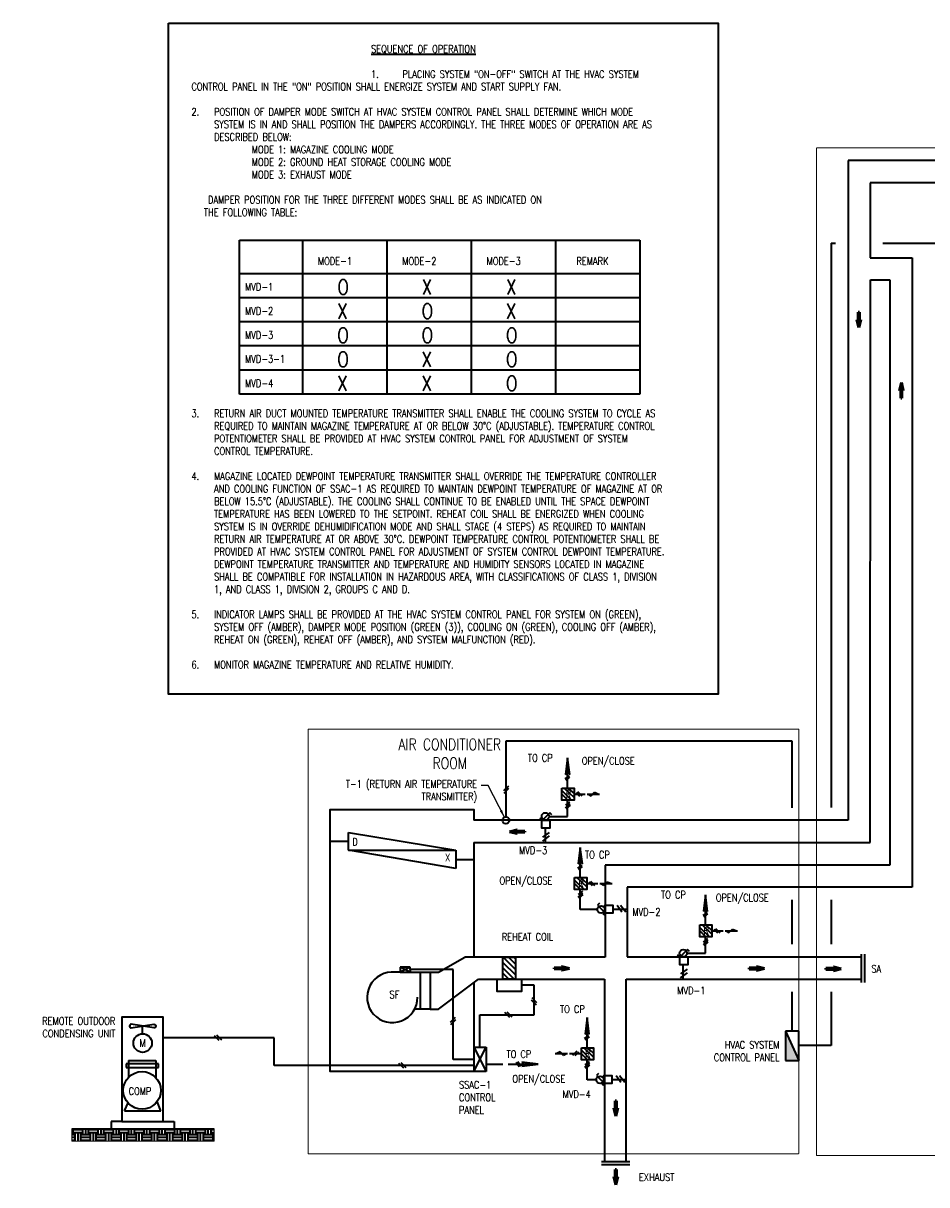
# Model space of a CAD drawing. Header units: millimetres. Extents: x -1935 to 56671, y -2608 to 44001.
# Tile 1 of 2: x -1935 to 34034, y -2230 to 44001. Entities that reach past the tile are written whole.
import ezdxf

# ---------------------------------------------------------------- set-up
doc = ezdxf.new("R2010")
doc.units = ezdxf.units.MM
doc.linetypes.add('HIDDEN', pattern=[0.375, 0.25, -0.125])
for name, color, linetype, lineweight in [('A-SDEL-LW09', 8, 'Continuous', 9), ('M-ANNO-TEXT-DUCT', 2, 'Continuous', 35), ('M-HVAC-EQPM', 4, 'Continuous', 35), ('M-HVAC-SUPP', 3, 'Continuous', 50), ('M-SECT-GRPH', 3, 'Continuous', 35), ('M-SECT-MBND-THIN', 1, 'Continuous', 18)]:
    doc.layers.add(name, color=color, linetype=linetype, lineweight=lineweight)
doc.styles.get("Standard").update_dxf_attribs({"font": 'romans.shx', "width": 0.8, "height": 3})
doc.dimstyles.new('TBGA_100', dxfattribs={"dimscale": 100, "dimtxt": 3, "dimasz": 3, "dimexe": 2, "dimexo": 2, "dimgap": 2, "dimtad": 1, "dimtoh": 1, "dimdec": 3, "dimzin": 11, "dimdsep": 46, "dimtxsty": 'Standard', "dimcen": 0, "dimadec": 0, "dimazin": 3, "dimtfac": 0.85, "dimtdec": 3, "dimtmove": 0, "dimatfit": 3, "dimfxl": 1, "dimfrac": 1, "dimtolj": 1, "dimtzin": 15, "dimarcsym": 0})

# ---------------------------------------------------------------- blocks, each defined once
blk = doc.blocks.new('*X46')
at = {"color": 0, "linetype": 'ByBlock'}
for p, q in [((-0.125, 0.03), (-0.12, 0.03)), ((-0.125, 0.02), (-0.08, 0.02)), ((-0.125, 0.01), (-0.04, 0.01)), ((-0.125, 0), (0, 0)), ((-0.125, -0.01), (-0.04, -0.01)), ((-0.125, -0.02), (-0.08, -0.02)), ((-0.125, -0.03), (-0.12, -0.03))]:
    blk.add_line(p, q, dxfattribs=at)
blk = doc.blocks.new('mp-026')
at = {"linetype": 'ByBlock'}
for p, q in [((0, 0), (-0.125, 0.03125)), ((-0.125, 0.03125), (-0.125, -0.03125)), ((-0.125, -0.03125), (0, 0))]:
    blk.add_line(p, q, dxfattribs=at)
blk.add_blockref('*X46', (0, 0), dxfattribs=at)

msp = doc.modelspace()

# ---------------------------------------------------------------- hatches: boundary and pattern name
at = {"layer": 'M-HVAC-EQPM'}
msp.add_hatch(color=256, dxfattribs=at).paths.add_polyline_path([(28411, 3887), (28411, 2714), (28941, 2714)])
at = {"layer": 'M-SECT-GRPH'}
h = msp.add_hatch(dxfattribs=at)
h.set_pattern_fill('ANSI31', color=256, scale=48, angle=90, style=0)
h.set_pattern_definition([(135, (1009.7, 7472.4), (-107.7631, -107.7631), [])])
h.paths.add_polyline_path([(17665, 5958), (17162, 5958), (17162, 6834), (17665, 6834)])
h = msp.add_hatch(dxfattribs=at)
h.set_pattern_fill('EARTH', color=8, scale=48)
h.set_pattern_definition([(0, (1009.7, 7472.4), (304.8, 304.8), [304.8, -304.8]), (0, (1009.7, 7586.7), (304.8, 304.8), [304.8, -304.8]), (0, (1009.7, 7701), (304.8, 304.8), [304.8, -304.8]), (90, (1047.8, 7739.1), (-304.8, 304.8), [304.8, -304.8]), (90, (1162.1, 7739.1), (-304.8, 304.8), [304.8, -304.8]), (90, (1276.4, 7739.1), (-304.8, 304.8), [304.8, -304.8])])
h.paths.add_polyline_path([(0, 0), (0, -501), (5670, -501), (5670, 0)])

# ---------------------------------------------------------------- linework, layer by layer
at = {"layer": 'A-SDEL-LW09'}
msp.add_lwpolyline([(0, 0), (5670, 0), (5670, -501), (0, -501)], close=True, dxfattribs=at)
at = {"layer": 'M-ANNO-TEXT-DUCT'}
for p, q in [((6674, 29240), (6674, 35369)), ((6674, 35369), (22614, 35369)), ((9184, 35369), (9184, 29240)), ((12541, 35369), (12541, 29240)), ((15899, 35369), (15899, 29240)), ((19257, 35369), (19257, 29240)), ((22614, 35369), (22614, 29240)), ((6674, 34035), (22614, 34035)), ((22614, 33076), (6674, 33076)), ((22614, 32117), (6674, 32117)), ((22614, 31158), (6674, 31158)), ((22614, 30199), (6674, 30199)), ((22614, 29240), (6674, 29240))]:
    msp.add_line(p, q, dxfattribs=at)
msp.add_lwpolyline([(3854, 44001), (25726, 44001), (25726, 17297), (3854, 17297)], close=True, dxfattribs=at)
at = {"layer": 'M-HVAC-EQPM'}
for p, q in [((30229, 35245), (30395, 35245)), ((30229, 35245), (30229, 12788)), ((32282, 35245), (48175, 35245)), ((28676, 15420), (17279, 15420)), ((17279, 15420), (17279, 12411)), ((28676, 12776), (28676, 15420)), ((17202, 13457), (17392, 13646)), ((17207, 13359), (17403, 13554)), ((28676, 7345), (28676, 9108)), ((30229, 9108), (30229, 7345)), ((28676, 3887), (28676, 5444)), ((30229, 5444), (30229, 3313)), ((28941, 3887), (28411, 3887)), ((28411, 3887), (28411, 2714)), ((28411, 3887), (28941, 2714)), ((28941, 3313), (28941, 3887)), ((30229, 3313), (28941, 3313)), ((28941, 2714), (28941, 3313)), ((28411, 2714), (28941, 2714))]:
    msp.add_line(p, q, dxfattribs=at)
msp.add_circle((17279, 12276), 135, dxfattribs=at)
at = {"layer": 'M-HVAC-SUPP'}
for p, q in [((31357, 32502), (31307, 32502)), ((31307, 32502), (31307, 32202)), ((31332, 32202), (31332, 32502)), ((31357, 32202), (31357, 32502)), ((32997, 29384), (32997, 29084)), ((33022, 29384), (33022, 29084)), ((33047, 29084), (33047, 29384)), ((32997, 29084), (33047, 29084)), ((18031, 11848), (17731, 11848)), ((17731, 11823), (18031, 11823)), ((17731, 11798), (18031, 11798)), ((18031, 11798), (18031, 11848)), ((19496, 6408), (19196, 6408)), ((19196, 6408), (19196, 6358)), ((19496, 6383), (19196, 6383)), ((19196, 6358), (19496, 6358)), ((27260, 6398), (26960, 6398)), ((26960, 6398), (26960, 6348)), ((27260, 6373), (26960, 6373)), ((26960, 6348), (27260, 6348)), ((30316, 6394), (30016, 6394)), ((30016, 6394), (30016, 6344)), ((30316, 6369), (30016, 6369)), ((30016, 6344), (30316, 6344)), ((21678, 1114), (21628, 1114)), ((21628, 1114), (21628, 814)), ((21653, 814), (21653, 1114)), ((21678, 814), (21678, 1114)), ((21678, -1618), (21628, -1618)), ((21628, -1618), (21628, -1918)), ((21653, -1918), (21653, -1618)), ((21678, -1918), (21678, -1618))]:
    msp.add_line(p, q, dxfattribs=at)
at = {"layer": 'M-SECT-GRPH'}
for p, q in [((46804, 38538), (30901, 38538)), ((30901, 38538), (30901, 12276)), ((46804, 37648), (31776, 37648)), ((31776, 37648), (31776, 34661)), ((31776, 34661), (33448, 34661)), ((33448, 34661), (33448, 9614)), ((31775, 11394), (31791, 33788)), ((31791, 33788), (32566, 33788)), ((32566, 33788), (32566, 10486)), ((19735, 14758), (19657, 14104)), ((19735, 13559), (19735, 14758)), ((19819, 14097), (19735, 14758)), ((19640, 13926), (19812, 14045)), ((19657, 14104), (19735, 14182)), ((19663, 13880), (19831, 13995)), ((19735, 14182), (19819, 14097)), ((19511, 13456), (19889, 13079)), ((19604, 13559), (19991, 13186)), ((19751, 13559), (19991, 13338)), ((20136, 13417), (20308, 13245)), ((19511, 13319), (19751, 13079)), ((19651, 12776), (19842, 12947)), ((19659, 12876), (19831, 13014)), ((19735, 12432), (19735, 13079)), ((19991, 13319), (20433, 13319)), ((20072, 13384), (20214, 13243)), ((20515, 13321), (21005, 13321)), ((20552, 13321), (20668, 13254)), ((20668, 13254), (20804, 13390)), ((20804, 13390), (20965, 13321)), ((19023, 12577), (18731, 12285)), ((19102, 12498), (19023, 12577)), ((19683, 12737), (19846, 12878)), ((30901, 12276), (15998, 12276)), ((18731, 12285), (18624, 12346)), ((18998, 12432), (19735, 12432)), ((11011, 11081), (11011, 11791)), ((11011, 11791), (15292, 11081)), ((18745, 11451), (19013, 11655)), ((18747, 11603), (19013, 11797)), ((18851, 11394), (18851, 11966)), ((11011, 11436), (10279, 11436)), ((15998, 11394), (31775, 11394)), ((20240, 11198), (20162, 10545)), ((20240, 10000), (20240, 11198)), ((20324, 10538), (20240, 11198)), ((11011, 11081), (15292, 11081)), ((15292, 10361), (11011, 11081)), ((15292, 11081), (15292, 10361)), ((15292, 10721), (15998, 10721)), ((20144, 10366), (20317, 10485)), ((20162, 10545), (20240, 10622)), ((20168, 10320), (20335, 10435)), ((20240, 10622), (20324, 10538)), ((32566, 10486), (21235, 10486)), ((21235, 10486), (21235, 6834)), ((20016, 9897), (20394, 9519)), ((20016, 9759), (20256, 9519)), ((20109, 10000), (20496, 9626)), ((20256, 10000), (20496, 9779)), ((20496, 9759), (20938, 9759)), ((20577, 9824), (20718, 9683)), ((20641, 9858), (20813, 9685)), ((21020, 9761), (21509, 9761)), ((21057, 9761), (21172, 9694)), ((21172, 9694), (21309, 9830)), ((21309, 9830), (21469, 9761)), ((20156, 9216), (20347, 9387)), ((20164, 9317), (20336, 9454)), ((20188, 9177), (20351, 9318)), ((20240, 8872), (20240, 9519)), ((33448, 9614), (22106, 9614)), ((22106, 9614), (22106, 6838)), ((25226, 9314), (25148, 8660)), ((25226, 8115), (25226, 9314)), ((25310, 8653), (25226, 9314)), ((20240, 8725), (20240, 8872)), ((21002, 8975), (20923, 8897)), ((20923, 8897), (21215, 8605)), ((21897, 8621), (21703, 8887)), ((22049, 8619), (21845, 8887)), ((20921, 8725), (20240, 8725)), ((21215, 8605), (21154, 8498)), ((22106, 8725), (21534, 8725)), ((25130, 8482), (25302, 8601)), ((25148, 8660), (25226, 8738)), ((25154, 8436), (25321, 8551)), ((25226, 8738), (25310, 8653)), ((25002, 8012), (25380, 7635)), ((25002, 7875), (25242, 7635)), ((25095, 8115), (25482, 7742)), ((25242, 8115), (25482, 7894)), ((25482, 7875), (25924, 7875)), ((25563, 7940), (25704, 7799)), ((25627, 7973), (25799, 7801)), ((26006, 7877), (26495, 7877)), ((26043, 7877), (26158, 7810)), ((26158, 7810), (26294, 7946)), ((26294, 7946), (26455, 7877)), ((25142, 7332), (25333, 7503)), ((25150, 7432), (25321, 7570)), ((25174, 7293), (25337, 7434)), ((25226, 6988), (25226, 7635)), ((24514, 7133), (24221, 6841)), ((24489, 6988), (25226, 6988)), ((24592, 7054), (24514, 7133)), ((31428, 6951), (31428, 5820)), ((31551, 6951), (31551, 5821)), ((14602, 6230), (15650, 6834)), ((21235, 6834), (15650, 6834)), ((22106, 6838), (31428, 6838)), ((24221, 6841), (24115, 6902)), ((24342, 5950), (24342, 6522)), ((13069, 6230), (12869, 6230)), ((13466, 6433), (13069, 6433)), ((13069, 6433), (13069, 6230)), ((13466, 6230), (13069, 6433)), ((13466, 6433), (13069, 6230)), ((13069, 6230), (13466, 6230)), ((13466, 6340), (13466, 6433)), ((15186, 6340), (13466, 6340)), ((13466, 6340), (13466, 6230)), ((13466, 6230), (14267, 6230)), ((13867, 6230), (13867, 4754)), ((14267, 6230), (14267, 4754)), ((14267, 6230), (14602, 6230)), ((15186, 2760), (15186, 6340)), ((24236, 6007), (24504, 6211)), ((24238, 6159), (24504, 6353)), ((14602, 4754), (16188, 5958)), ((16188, 5958), (21202, 5958)), ((18405, 5712), (17896, 5712)), ((18405, 4538), (18405, 5712)), ((21202, 5958), (21202, -1298)), ((22066, -1298), (22066, 5950)), ((22066, 5950), (31428, 5950)), ((18502, 4918), (18300, 5120)), ((18513, 5017), (18320, 5210)), ((14267, 4754), (13642, 4754)), ((14267, 4754), (14602, 4754)), ((17531, 4442), (17330, 4643)), ((15078, 4248), (15271, 4441)), ((15090, 4150), (15292, 4352)), ((16244, 3247), (16244, 4538)), ((16244, 4538), (18405, 4538)), ((17433, 4430), (17240, 4623)), ((20509, 4423), (20431, 3770)), ((20509, 3225), (20509, 4423)), ((20594, 3763), (20509, 4423)), ((2368, 4012), (3269, 4157)), ((3269, 4012), (2368, 4157)), ((2818, 3778), (2818, 4084)), ((5869, 3509), (5676, 3702)), ((5968, 3520), (5766, 3722)), ((20414, 3591), (20586, 3710)), ((20431, 3770), (20509, 3847)), ((20509, 3847), (20594, 3763)), ((8048, 3617), (3640, 3617)), ((8048, 2515), (8048, 3617)), ((15998, 3247), (16490, 3247)), ((15998, 3247), (16490, 2281)), ((15998, 2281), (16490, 3247)), ((16490, 3247), (16490, 2281)), ((20437, 3545), (20605, 3660)), ((19729, 2986), (19239, 2986)), ((19440, 3055), (19279, 2986)), ((19576, 2919), (19440, 3055)), ((19692, 2986), (19576, 2919)), ((20252, 2984), (19811, 2984)), ((20108, 3083), (19936, 2910)), ((20171, 3049), (20030, 2908)), ((20285, 3122), (20664, 2744)), ((20285, 2984), (20525, 2744)), ((20378, 3225), (20766, 2851)), ((20525, 3225), (20766, 3004)), ((3452, 2589), (2162, 2589)), ((2162, 2589), (2162, 2441)), ((2162, 2441), (3452, 2441)), ((2259, 2716), (3349, 2716)), ((2259, 2716), (2262, 2051)), ((3349, 2716), (3350, 2025)), ((3452, 2441), (3452, 2589)), ((15998, 2515), (8048, 2515)), ((13216, 2406), (13023, 2599)), ((13315, 2418), (13113, 2620)), ((15998, 2760), (15186, 2760)), ((16490, 2574), (17156, 2574)), ((17371, 2574), (18570, 2574)), ((17692, 2646), (17807, 2478)), ((17738, 2670), (17857, 2497)), ((17994, 2574), (17909, 2490)), ((17909, 2490), (18570, 2574)), ((18570, 2574), (17916, 2652)), ((17916, 2652), (17994, 2574)), ((20425, 2441), (20617, 2612)), ((20433, 2542), (20605, 2679)), ((20457, 2402), (20620, 2543)), ((20509, 2097), (20509, 2744)), ((16490, 2281), (15998, 2281)), ((20509, 1950), (20509, 2097)), ((20881, 1950), (20509, 1950)), ((20962, 2200), (20883, 2122)), ((20883, 2122), (21175, 1830)), ((22066, 1950), (21494, 1950)), ((21857, 1846), (21663, 2112)), ((22009, 1844), (21805, 2112)), ((21175, 1830), (21114, 1723)), ((2092, 709), (2237, 1026)), ((3537, 709), (3395, 1082)), ((2092, 709), (3537, 709)), ((0, 1), (5670, 1)), ((1996, 287), (1568, 287)), ((1568, 287), (1568, 1)), ((3640, 287), (4069, 287)), ((4069, 287), (4069, 1)), ((21084, -1298), (22218, -1298)), ((21089, -1420), (22215, -1420))]:
    msp.add_line(p, q, dxfattribs=at)
for points in [[(19511, 13559), (19991, 13559), (19991, 13079), (19511, 13079)], [(18707, 12285), (19026, 12285), (19026, 11966), (18707, 11966)], [(20016, 10000), (20496, 10000), (20496, 9519), (20016, 9519)], [(21215, 8581), (21215, 8900), (21534, 8900), (21534, 8581)], [(25002, 8115), (25482, 8115), (25482, 7635), (25002, 7635)], [(17665, 5958), (17162, 5958), (17162, 6834), (17665, 6834)], [(24198, 6841), (24517, 6841), (24517, 6522), (24198, 6522)], [(17896, 5958), (17896, 5466), (16931, 5466), (16931, 5958)], [(1996, 287), (3640, 287), (3640, 4439), (1996, 4439)], [(20285, 3225), (20766, 3225), (20766, 2744), (20285, 2744)], [(21175, 1806), (21175, 2125), (21494, 2125), (21494, 1806)]]:
    msp.add_lwpolyline(points, close=True, dxfattribs=at)
for points in [[(15998, 5814), (15998, 2276), (10279, 2276), (10279, 12712), (15998, 12712), (15998, 12276)], [(15998, 11394), (15998, 6834)]]:
    msp.add_lwpolyline(points, dxfattribs=at)
for centre, radius in [((18851, 12432), 147), ((21068, 8725), 147), ((24342, 6988), 147), ((2818, 3410), 369), ((2794, 1526), 748), ((21028, 1950), 147)]:
    msp.add_circle(centre, radius, dxfattribs=at)
msp.add_arc((12757, 5231), 1005, 83.5987, 0.373, dxfattribs=at)
msp.add_ellipse((2368, 4084), major_axis=(72.8, 0), ratio=1, start_param=1.570796, end_param=4.712389, dxfattribs=at)
at = {"layer": 'M-SECT-GRPH', "extrusion": (0, 0, -1)}
msp.add_ellipse((3269, 4084), major_axis=(-72.8, 0), ratio=1, start_param=1.570796, end_param=4.712389, dxfattribs=at)
at = {"layer": 'M-SECT-MBND-THIN', "linetype": 'HIDDEN', "ltscale": 10}
for points in [[(29646, 39045), (50671, 39045), (50671, -1067), (29646, -1067)], [(9406, 15909), (28941, 15909), (28941, -997), (9406, -997)]]:
    msp.add_lwpolyline(points, close=True, dxfattribs=at)

# ---------------------------------------------------------------- block references
at = {"layer": 'M-HVAC-SUPP', "xscale": 2500, "yscale": 2500, "zscale": 2500}
for p, rotation in [((31332, 31889), 270), ((33022, 29696), 90), ((17418, 11823), 180), ((21653, 502), 270), ((21653, -2230), 270)]:
    msp.add_blockref('mp-026', p, dxfattribs=dict(at, rotation=rotation))
for p in [(19808, 6383), (27573, 6373), (30629, 6369)]:
    msp.add_blockref('mp-026', p, dxfattribs=at)

# ---------------------------------------------------------------- texts
at = {"layer": 'M-ANNO-TEXT-DUCT', "char_height": 300}
for s, insert, width, attachment_point in [('\\pxi23.834;{\\LSEQUENCE OF OPERATION\\P\\pi33.55;\\P\\pi-3,l3,t3;}1.^IPLACING SYSTEM "ON-OFF" SWITCH AT THE HVAC SYSTEM CONTROL PANEL IN THE "ON" POSITION SHALL ENERGIZE SYSTEM AND START SUPPLY FAN.\\P\\pi33.55,l0,tz;\\P\\pi-3,l3,t3;2.^IPOSITION OF DAMPER MODE SWITCH AT HVAC SYSTEM CONTROL PANEL SHALL DETERMINE WHICH MODE SYSTEM IS IN AND SHALL POSITION THE DAMPERS ACCORDINGLY. THE THREE MODES OF OPERATION ARE AS DESCRIBED BELOW:\\P\\pi0,l0,tz;^I^IMODE 1: MAGAZINE COOLING MODE\\P^I^IMODE 2: GROUND HEAT STORAGE COOLING MODE\\P^I^IMODE 3: EXHAUST MODE\\P\\P\\pi1.0963;  DAMPER POSITION FOR THE THREE DIFFERENT MODES SHALL BE AS INDICATED ON\\P\\pi0;   THE FOLLOWING TABLE:\\P\\P\\P\\P\\P\\P\\P\\P\\P\\P\\P\\P\\P\\P\\P\\P\\pi-3,l3,t3;3.^IRETURN AIR DUCT MOUNTED TEMPERATURE TRANSMITTER SHALL ENABLE THE COOLING SYSTEM TO CYCLE AS REQUIRED TO MAINTAIN MAGAZINE TEMPERATURE AT OR BELOW 30°C (ADJUSTABLE). TEMPERATURE CONTROL POTENTIOMETER SHALL BE PROVIDED AT HVAC SYSTEM CONTROL PANEL FOR ADJUSTMENT OF SYSTEM CONTROL TEMPERATURE. \\P\\pi33.55,l0,tz;\\P\\pi-3,l3,t3;4.^IMAGAZINE LOCATED DEWPOINT TEMPERATURE TRANSMITTER SHALL OVERRIDE THE TEMPERATURE CONTROLLER AND COOLING FUNCTION OF SSAC-1 AS REQUIRED TO MAINTAIN DEWPOINT TEMPERATURE OF MAGAZINE AT OR BELOW 15.5%%DC (ADJUSTABLE). THE COOLING SHALL CONTINUE TO BE ENABLED UNTIL THE SPACE DEWPOINT TEMPERATURE HAS BEEN LOWERED TO THE SETPOINT. REHEAT COIL SHALL BE ENERGIZED WHEN COOLING SYSTEM IS IN OVERRIDE DEHUMIDIFICATION MODE AND SHALL STAGE (4 STEPS) AS REQUIRED TO MAINTAIN RETURN AIR TEMPERATURE AT OR ABOVE 30%%DC. DEWPOINT TEMPERATURE CONTROL POTENTIOMETER SHALL BE PROVIDED AT HVAC SYSTEM CONTROL PANEL FOR ADJUSTMENT OF SYSTEM CONTROL DEWPOINT TEMPERATURE. DEWPOINT TEMPERATURE TRANSMITTER AND TEMPERATURE AND HUMIDITY SENSORS LOCATED IN MAGAZINE SHALL BE COMPATIBLE FOR INSTALLATION IN HAZARDOUS AREA, WITH CLASSIFICATIONS OF CLASS 1, DIVISION 1, AND CLASS 1, DIVISION 2, GROUPS C AND D. \\P\\pi33.55,l0,tz;\\P\\pi-3,l3,t3;5.^IINDICATOR LAMPS SHALL BE PROVIDED AT THE HVAC SYSTEM CONTROL PANEL FOR SYSTEM ON (GREEN), SYSTEM OFF (AMBER), DAMPER MODE POSITION (GREEN (3)), COOLING ON (GREEN), COOLING OFF (AMBER), REHEAT ON (GREEN), REHEAT OFF (AMBER), AND SYSTEM MALFUNCTION (RED).\\P\\pi23.834,l0,tz;\\P\\pi-3,l3,t3;6.^IMONITOR MAGAZINE TEMPERATURE AND RELATIVE HUMIDITY.', (4762, 43126), 20465.85, 1), ('T-1 (RETURN AIR TEMPERATURE TRANSMITTER)', (16133, 13875), 7137.8, 3), ('REHEAT COIL', (17116, 7786), 2203.29, 1), ('REMOTE OUTDOOR CONDENSING UNIT', (1731, 4439), 3829.21, 3), ('HVAC SYSTEM CONTROL PANEL', (28170, 3489), 3772.52, 3), ('SSAC-1 CONTROL PANEL', (15411, 1899), 2081.89, 1)]:
    msp.add_mtext(s, dxfattribs=dict(at, insert=insert, width=width, attachment_point=attachment_point))
at = {"layer": 'M-ANNO-TEXT-DUCT'}
for s, insert, char_height, attachment_point in [('MODE-1', (9797, 34684), 300, 1), ('MODE-2', (13155, 34684), 300, 1), ('MODE-3', (16512, 34684), 300, 1), ('REMARK', (20088, 34684), 300, 1), ('O', (10576, 33800), 600, 1), ('X', (13933, 33800), 600, 1), ('X', (17291, 33800), 600, 1), ('MVD-1', (6895, 33657), 300, 1), ('X', (10571, 32841), 600, 1), ('O', (13928, 32841), 600, 1), ('X', (17286, 32841), 600, 1), ('MVD-2', (6895, 32698), 300, 1), ('MVD-3', (6895, 31739), 300, 1), ('O', (10571, 31882), 600, 1), ('O', (13928, 31882), 600, 1), ('O', (17286, 31882), 600, 1), ('MVD-3-1', (6895, 30789), 300, 1), ('O', (10571, 30923), 600, 1), ('X', (13928, 30923), 600, 1), ('O', (17286, 30923), 600, 1), ('MVD-4', (6895, 29821), 300, 1), ('X', (10571, 29964), 600, 1), ('X', (13928, 29964), 600, 1), ('O', (17286, 29964), 600, 1), ('\\pxqc;AIR CONDITIONER\\PROOM', (13002, 15522), 450, 1), ('TO CP', (18156, 14908), 300, 1), ('OPEN/CLOSE', (20300, 14792), 300, 1), ('R', (19658, 13473), 300, 1), ('D', (11166, 11568), 300, 1), ('MVD-3', (17804, 11232), 300, 1), ('X', (14864, 10945), 300, 1), ('TO CP', (20429, 11056), 300, 1), ('OPEN/CLOSE', (17024, 10024), 300, 1), ('R', (20163, 9913), 300, 1), ('TO CP', (23457, 9464), 300, 1), ('OPEN/CLOSE', (25636, 9348), 300, 1), ('MVD-2', (22312, 8778), 300, 1), ('R', (25149, 8029), 300, 1), ('SA', (31829, 6516), 300, 1), ('MVD-1', (24099, 5653), 300, 1), ('SF', (12648, 5489), 300, 1), ('TO CP', (19433, 4911), 300, 1), ('M', (2818, 3410), 300, 5), ('TO CP', (17306, 3120), 300, 1), ('R', (20432, 3138), 300, 1), ('OPEN/CLOSE', (17537, 2135), 300, 1), ('COMP', (2261, 1645), 300, 1), ('MVD-4', (19536, 1526), 300, 1), ('EXHAUST', (22576, -1780), 300, 1)]:
    msp.add_mtext(s, dxfattribs=dict(at, insert=insert, char_height=char_height, attachment_point=attachment_point))

# ---------------------------------------------------------------- leaders
msp.add_leader([(17218, 12396), (16577, 13663), (16296, 13663)], dimstyle='TBGA_100', override={"dimgap": 2, "dimtad": 0}, dxfattribs=at)

doc.saveas('drawing.dxf')
